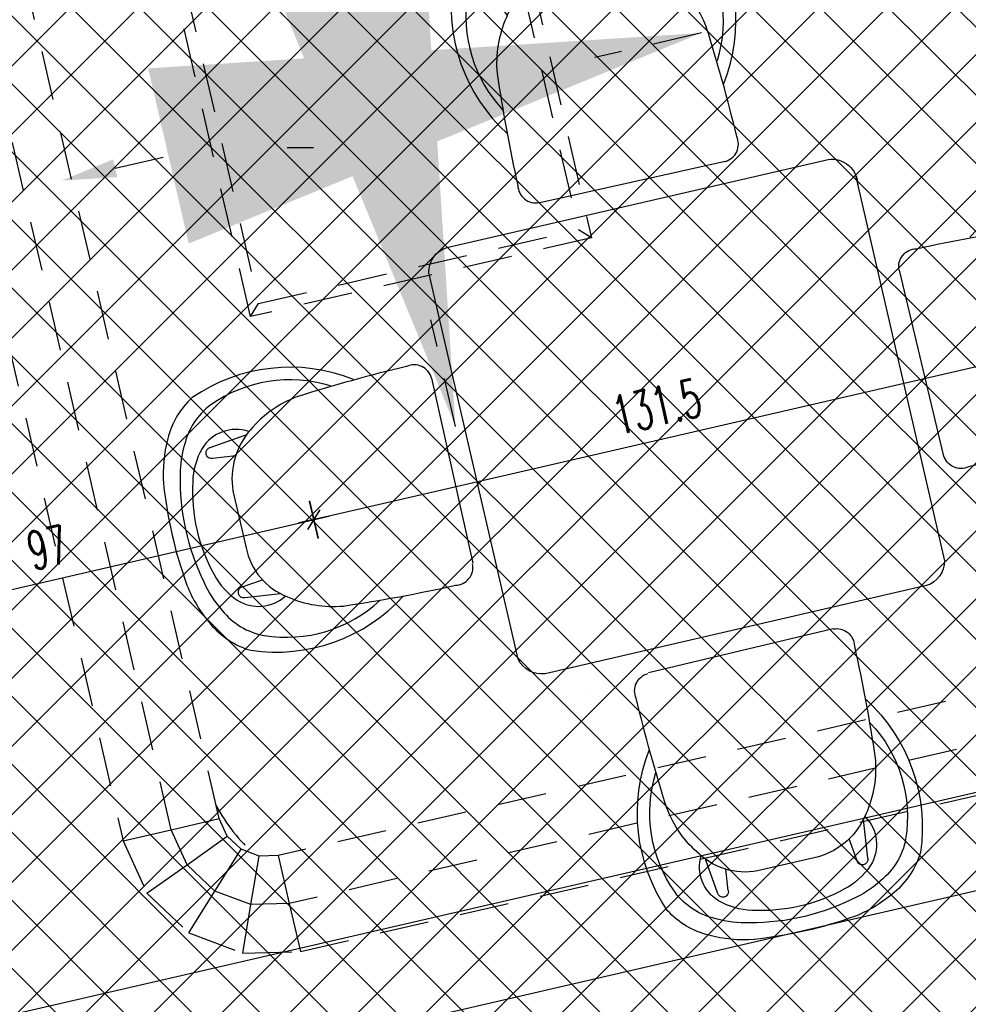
# Model space of a CAD drawing. Header units: centimetres. Extents: x -15121 to 17422, y -60492 to 0.
# Tile 141 of 256: x 2128 to 2301, y -30491 to -30311. Entities that reach past the tile are written whole.
import ezdxf

# ---------------------------------------------------------------- set-up
doc = ezdxf.new("R2010")
doc.units = ezdxf.units.CM
doc.header["$LTSCALE"] = 60
doc.linetypes.add('MP', pattern=[0.25, 0.15, -0.1])
for name, color, linetype in [('A-MEB', 8, 'Continuous'), ('AIKA KLIMATYZACJA2', 5, 'Continuous'), ('AIKA lampy restauracja wymiarowanie', 7, 'Continuous'), ('AIKA meble2', 8, 'Continuous'), ('AIKA oprawy', 2, 'Continuous'), ('AIKA sufity podwieszane', 8, 'Continuous'), ('AIKA sufity wymiarowanie', 7, 'Continuous'), ('AIKA wymiarowanie ogólne rzut2', 7, 'Continuous')]:
    doc.layers.add(name, color=color, linetype=linetype)
doc.styles.add('FDBES', font='simplex.shx')
doc.styles.add('wymiar', font='txt.shx', dxfattribs={"width": 0.6})
doc.dimstyles.new('Dwudziestka', dxfattribs={"dimtxt": 7, "dimasz": 0.7, "dimexe": 5, "dimexo": 0, "dimgap": 2.5, "dimtad": 1, "dimtoh": 1, "dimdec": 3, "dimrnd": 0.5, "dimdsep": 46, "dimtxsty": 'wymiar', "dimblk": 'znacznik', "dimcen": 0, "dimdle": 5, "dimse1": 1, "dimse2": 1, "dimclrd": 256, "dimclre": 256, "dimclrt": 256, "dimadec": 0, "dimazin": 0, "dimtfac": 0.4, "dimtdec": 3, "dimtix": 1, "dimtofl": 0, "dimtmove": 2, "dimatfit": 3, "dimldrblk": 'znacznik', "dimfxl": 1, "dimtolj": 1, "dimarcsym": 0})
doc.dimstyles.new('FDBES', dxfattribs={"dimscale": 50, "dimtxt": 4, "dimasz": 2.5, "dimexe": 0.8, "dimexo": 2, "dimgap": 1, "dimtad": 1, "dimdsep": 46, "dimtxsty": 'FDBES', "dimcen": 2.5, "dimclrd": 4, "dimclre": 5, "dimadec": 0, "dimazin": 0, "dimtfac": 1, "dimtmove": 0, "dimatfit": 3, "dimfxl": 1, "dimarcsym": 0})

# ---------------------------------------------------------------- blocks, each defined once
blk = doc.blocks.new('SL krzesło')
at = {"layer": 'AIKA meble2'}
for p, q in [((-14.07576846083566, 42.17315585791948), (-14.84525724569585, 35.65791394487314)), ((-12.07576846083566, 42.17315585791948), (-11.62774997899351, 38.30229145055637)), ((12.07576846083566, 42.17315585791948), (11.58552745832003, 37.93749031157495)), ((14.07576846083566, 42.17315585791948), (14.90549564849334, 35.1023206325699))]:
    blk.add_line(p, q, dxfattribs=at)
at = {"layer": 'AIKA meble2', "transparency": 33554610}
for p, q in [((5.39664434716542, 39.88778340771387), (-5.272035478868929, 39.88778340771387)), ((17.35521879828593, -0.1122165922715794), (-17.35521879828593, 0.1122165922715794))]:
    blk.add_line(p, q, dxfattribs=at)
at = {"layer": 'AIKA meble2'}
for centre, radius, start, end in [((0, -26.20553917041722), 78.74655790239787, 83.06074582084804, 96.93925417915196), ((0.07377677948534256, 7.504752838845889), 42.43136902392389, 75.60192671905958, 103.198038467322), ((9.094947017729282e-13, 16.38623245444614), 31.51720074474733, 73.9746890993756, 106.0253109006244), ((-9.162035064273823, 38.44204025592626), 7.247956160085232, 134.4209098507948, 209.5206684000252), ((9.162035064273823, 38.44204025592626), 7.247956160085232, 328.0103906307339, 45.57909014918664), ((-13.07576846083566, 42.17315585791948), 1, 0, 180), ((13.07576846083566, 42.17315585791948), 1, 0, 180)]:
    blk.add_arc(centre, radius, start, end, dxfattribs=at)
at = {"layer": 'AIKA meble2', "transparency": 33554610}
for centre, radius, start, end in [((-5.719972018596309, 27.4147024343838), 24.84091612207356, 98.78515533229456, 118.0350329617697), ((-5.719972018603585, 27.41470243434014), 24.84091612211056, 98.78515533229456, 118.0350329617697), ((5.719972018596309, 27.4147024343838), 24.84091612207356, 61.96496703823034, 81.21484466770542), ((5.719972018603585, 27.41470243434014), 24.84091612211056, 61.96496703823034, 81.21484466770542), ((-10.66716508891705, 35.99391600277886), 14.94688774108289, 116.7532129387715, 150.8290508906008), ((-6.346700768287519, 30.72130301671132), 18.38670260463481, 100.2359185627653, 119.6736846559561), ((10.66716508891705, 35.99391600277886), 14.94688774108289, 29.17094910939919, 63.24678706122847), ((6.346700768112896, 30.72130301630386), 18.38670260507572, 60.32631534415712, 76.54596422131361), ((-10.08800589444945, 35.32982219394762), 12.56780506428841, 115.2508916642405, 156.7144910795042), ((10.08800589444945, 35.32982219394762), 12.56780506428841, 23.28550892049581, 64.74910833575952), ((5.687205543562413, 31.73597775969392), 31.59008324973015, 158.5672355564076, 214.5653561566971), ((-5.687205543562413, 31.73597775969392), 31.59008324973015, 325.4346438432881, 21.43276444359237), ((1.557739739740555, 30.77434646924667), 25.06930917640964, 157.6728464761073, 210.1781562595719), ((-5.606354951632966, 27.69623202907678), 12.1961344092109, 88.4292158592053, 145.8425772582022), ((4.515618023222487, 26.29724788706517), 13.6190624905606, 35.66322619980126, 86.29090734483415), ((-1.557739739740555, 30.77434646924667), 25.06930917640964, 329.8218437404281, 22.32715352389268), ((0.9047610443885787, 22.09106480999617), 20.75446292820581, 143.1292877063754, 172.119344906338), ((-1.034939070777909, 21.77767386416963), 20.7682324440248, 7.554673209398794, 36.86582397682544), ((270.2989442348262, 1.813138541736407), 290.8731764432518, 175.4374250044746, 179.5418117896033), ((-262.6227904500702, 1.988310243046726), 283.0653833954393, 0.37332877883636, 4.590876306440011), ((-17.33356486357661, 3.487967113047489), 3.296335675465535, 168.6056150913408, 267.6814308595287), ((17.25459028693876, 3.142265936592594), 3.256037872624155, 271.7710196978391, 12.24234330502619)]:
    blk.add_arc(centre, radius, start, end, dxfattribs=at)
at = {"layer": 'AIKA meble2', "ltscale": 0.2, "transparency": 33554610}
for centre, start, end in [((-5.412258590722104, 34.19644662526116), 104.7592159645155, 133.11830430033), ((5.412258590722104, 34.19644662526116), 46.88169569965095, 75.24078403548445)]:
    blk.add_arc(centre, 12.90812700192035, start, end, dxfattribs=at)
blk = doc.blocks.new('SL stolik i krzesła')
at = {"layer": 'A-MEB'}
blk.add_line((5261.063000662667, -44124.92171786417), (5261.063000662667, -44124.93972081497), dxfattribs=at)
at = {"layer": 'AIKA meble2'}
blk.add_lwpolyline([(5330.322501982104, -44042.95793932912), (5330.322501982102, -44115.5375471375, -0.3260925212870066), (5326.103063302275, -44119.24774323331), (5254.541940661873, -44119.2477432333, -0.3260925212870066), (5250.322501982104, -44115.5375471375), (5250.322501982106, -44042.95793932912, -0.3260925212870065), (5254.541940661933, -44039.24774323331), (5326.103063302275, -44039.24774323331, -0.452300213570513), (5330.322501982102, -44045.02947510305)], format="xyb", dxfattribs=at)
blk.add_blockref('SL krzesło', (5290.322501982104, -44035.2549207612), dxfattribs=at)
at = {"layer": 'AIKA meble2', "rotation": 90}
blk.add_blockref('SL krzesło', (5246.329679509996, -44079.24774323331), dxfattribs=at)
at = {"layer": 'AIKA meble2', "xscale": -1}
for p, rotation in [((5334.315324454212, -44079.24774323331), 270), ((5290.322501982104, -44123.24056570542), 180)]:
    blk.add_blockref('SL krzesło', p, dxfattribs=dict(at, rotation=rotation))
blk = doc.blocks.new('znacznik')
at = {"color": 0}
for points in [[(0, -5), (0, 5)], [(-4, 0), (4, 0)]]:
    blk.add_lwpolyline(points, dxfattribs=at)
at = {"color": 1}
blk.add_lwpolyline([(-2.121320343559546, -2.121320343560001), (2.121320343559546, 2.121320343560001)], dxfattribs=at)
blk = doc.blocks.new('*D5396')
at = {"layer": 'AIKA wymiarowanie ogólne rzut2', "lineweight": -2, "transparency": 16777216}
blk.add_line((2672.250983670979, -30385.06921107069), (2108.524841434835, -30515.21564581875), dxfattribs=at)
at = {"layer": 'Defpoints', "color": 0, "transparency": 16777216}
for p in [(2673.806593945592, -30388.69551140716), (2107.842782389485, -30515.37311155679), (2115.409137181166, -30548.14659479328)]:
    blk.add_point(p, dxfattribs=at)
at = {"layer": 'AIKA wymiarowanie ogólne rzut2', "linetype": 'ByBlock', "lineweight": -2, "transparency": 16777216, "xscale": 0.7, "yscale": 0.7, "zscale": 0.7}
for p, rotation in [((2672.933042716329, -30384.91174533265), 12.99999999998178), ((2107.842782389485, -30515.37311155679), 192.9999999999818)]:
    blk.add_blockref('znacznik', p, dxfattribs=dict(at, rotation=rotation))
at = {"layer": 'AIKA wymiarowanie ogólne rzut2', "transparency": 16777216, "insert": (2389.038206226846, -30444.29620805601), "char_height": 7, "attachment_point": 5, "rotation": 12.999999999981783, "style": 'wymiar'}
blk.add_mtext('\\A1;580', dxfattribs=at)
blk = doc.blocks.new('SL lampa rzut')
at = {"color": 2}
blk.add_line((-2.764064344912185, 69.87162069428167), (3.235935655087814, 69.87162069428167), dxfattribs=at)
blk = doc.blocks.new('*D7175')
at = {"layer": 'AIKA lampy restauracja wymiarowanie', "lineweight": -2, "transparency": 16777216}
blk.add_line((2087.51851174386, -30424.22723555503), (2180.799265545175, -30402.6916766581), dxfattribs=at)
at = {"layer": 'Defpoints', "color": 0, "transparency": 16777216}
for p in [(2178.172942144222, -30388.20403217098), (2181.481324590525, -30402.53421092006), (2083.745612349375, -30410.99680088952)]:
    blk.add_point(p, dxfattribs=at)
at = {"layer": 'AIKA lampy restauracja wymiarowanie', "lineweight": -2, "transparency": 16777216, "xscale": 0.7, "yscale": 0.7, "zscale": 0.7}
for p, rotation in [((2181.481324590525, -30402.53421092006), 12.9999999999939), ((2086.836452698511, -30424.38470129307), 192.9999999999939)]:
    blk.add_blockref('znacznik', p, dxfattribs=dict(at, rotation=rotation))
at = {"layer": 'AIKA lampy restauracja wymiarowanie', "transparency": 16777216, "insert": (2132.809182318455, -30407.61323571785), "char_height": 7, "attachment_point": 5, "rotation": 12.999999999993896, "style": 'wymiar'}
blk.add_mtext('\\A1;97', dxfattribs=at)
blk = doc.blocks.new('*D7176')
at = {"layer": 'AIKA lampy restauracja wymiarowanie', "lineweight": -2, "transparency": 16777216}
blk.add_line((2182.151569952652, -30402.32557449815), (2308.956583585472, -30373.0503303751), dxfattribs=at)
at = {"layer": 'Defpoints', "color": 0, "transparency": 16777216}
for p in [(2306.086987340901, -30357.50895543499), (2309.638642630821, -30372.89286463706), (2178.172942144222, -30388.20403217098)]:
    blk.add_point(p, dxfattribs=at)
at = {"layer": 'AIKA lampy restauracja wymiarowanie', "lineweight": -2, "transparency": 16777216, "xscale": 0.7, "yscale": 0.7, "zscale": 0.7}
for p, rotation in [((2309.638642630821, -30372.89286463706), 12.9999999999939), ((2181.469510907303, -30402.48304023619), 192.9999999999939)]:
    blk.add_blockref('znacznik', p, dxfattribs=dict(at, rotation=rotation))
at = {"layer": 'AIKA lampy restauracja wymiarowanie', "transparency": 16777216, "insert": (2244.204370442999, -30381.84173204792), "char_height": 7, "attachment_point": 5, "rotation": 12.999999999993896, "style": 'wymiar'}
blk.add_mtext('\\A1;131.5', dxfattribs=at)
blk = doc.blocks.new('*D7271')
at = {"layer": 'AIKA sufity wymiarowanie', "lineweight": -2, "transparency": 16777216}
blk.add_line((2104.55934586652, -30498.03919743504), (2668.285488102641, -30367.89276268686), dxfattribs=at)
at = {"layer": 'Defpoints', "color": 0, "transparency": 16777216}
for p in [(2668.96754714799, -30367.73529694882), (2668.96754714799, -30367.73529694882), (2103.877286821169, -30498.19666317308)]:
    blk.add_point(p, dxfattribs=at)
at = {"layer": 'AIKA sufity wymiarowanie', "lineweight": -2, "transparency": 16777216, "xscale": 0.7, "yscale": 0.7, "zscale": 0.7}
for p, rotation in [((2668.96754714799, -30367.73529694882), 12.9999999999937), ((2103.87728682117, -30498.19666317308), 192.9999999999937)]:
    blk.add_blockref('znacznik', p, dxfattribs=dict(at, rotation=rotation))
at = {"layer": 'AIKA sufity wymiarowanie', "transparency": 16777216, "insert": (2385.072710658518, -30427.11975967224), "char_height": 7, "attachment_point": 5, "rotation": 12.999999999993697, "style": 'wymiar'}
blk.add_mtext('\\A1;580', dxfattribs=at)
blk = doc.blocks.new('SL klima')
at = {"layer": 'AIKA KLIMATYZACJA2', "color": 140, "linetype": 'MP', "lineweight": -2}
for p, q in [((6350.205690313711, -26589.23775465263, 366.0518656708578), (6221.016299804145, -26029.65702644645, 366.0518656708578)), ((6341.436360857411, -26591.26231902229, 366.0518656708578), (6212.246970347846, -26031.68159081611, 366.0518656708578)), ((6203.477638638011, -26033.70614542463, 366.0518656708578), (6332.667029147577, -26593.28687363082, 366.0518656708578)), ((6804.532885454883, -26493.58480254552, 366.0518656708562), (6360.999631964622, -26595.98252248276, 366.0518656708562)), ((6806.557449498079, -26502.35413207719, 366.0518656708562), (6363.024196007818, -26604.75185201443, 366.0518656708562)), ((6365.048750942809, -26613.52118364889, 366.0518656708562), (6808.582004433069, -26511.12346371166, 366.0518656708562)), ((6341.436360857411, -26591.26231902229, 366.0518656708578), (6350.205691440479, -26589.2377595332, 366.0518656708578)), ((6341.436361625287, -26591.26232234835, 366.0518656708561), (6350.205692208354, -26589.23776285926, 366.0518656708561)), ((6351.64798301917, -26592.43952973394, 366.0518656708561), (6350.205696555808, -26589.23777251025, 366.0518656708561)), ((6332.667030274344, -26593.28687851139, 366.0518656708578), (6341.436360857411, -26591.26231902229, 366.0518656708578)), ((6332.667031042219, -26593.28688183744, 366.0518656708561), (6341.436361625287, -26591.26232234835, 366.0518656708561)), ((6344.320943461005, -26597.66585657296, 366.0518656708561), (6341.436361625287, -26591.26232234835, 366.0518656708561)), ((6332.66703643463, -26593.28689380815, 366.0518656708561), (6336.993907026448, -26602.89219034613, 366.0518656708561)), ((6344.320943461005, -26597.66585657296, 366.0518656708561), (6351.647983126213, -26592.43952997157, 366.0518656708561)), ((6354.205745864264, -26594.84563289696, 366.0518656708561), (6351.64798233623, -26592.43952922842, 366.0518656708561)), ((6349.436476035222, -26602.47806910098, 366.0518656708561), (6354.205749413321, -26594.84563623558, 366.0518656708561)), ((6357.48959505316, -26596.0897740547, 366.0518656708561), (6354.205744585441, -26594.84563440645, 366.0518656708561)), ((6356.004165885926, -26604.96634419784, 366.0518656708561), (6357.489594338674, -26596.08977378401, 366.0518656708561)), ((6360.999580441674, -26595.98253400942, 366.0518656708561), (6357.489594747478, -26596.08977377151, 366.0518656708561)), ((6360.999582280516, -26595.98253395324, 366.0518656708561), (6363.024141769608, -26604.75186453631, 366.0518656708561)), ((6360.999636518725, -26595.98252143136, 366.0518656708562), (6363.024196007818, -26604.75185201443, 366.0518656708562)), ((6336.993903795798, -26602.89218317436, 366.0518656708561), (6344.320943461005, -26597.66585657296, 366.0518656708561)), ((6349.436476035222, -26602.47806910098, 366.0518656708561), (6344.320943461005, -26597.66585657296, 366.0518656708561)), ((6344.66720265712, -26610.11050196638, 366.0518656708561), (6349.436476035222, -26602.47806910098, 366.0518656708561)), ((6356.004165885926, -26604.96634419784, 366.0518656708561), (6349.436476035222, -26602.47806910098, 366.0518656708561)), ((6336.993908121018, -26602.89218724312, 366.0518656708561), (6344.667205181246, -26610.11050434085, 366.0518656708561)), ((6354.518737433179, -26613.84291461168, 366.0518656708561), (6356.004165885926, -26604.96634419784, 366.0518656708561)), ((6363.024141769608, -26604.75186453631, 366.0518656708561), (6356.004165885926, -26604.96634419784, 366.0518656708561)), ((6363.024141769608, -26604.75186453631, 366.0518656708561), (6365.0487012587, -26613.52119511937, 366.0518656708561)), ((6363.024196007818, -26604.75185201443, 366.0518656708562), (6365.048755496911, -26613.52118259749, 366.0518656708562)), ((6344.667206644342, -26610.11050347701, 366.0518656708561), (6354.518736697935, -26613.84291433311, 366.0518656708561)), ((6354.518732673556, -26613.84291475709, 366.0518656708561), (6365.048701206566, -26613.52119512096, 366.0518656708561))]:
    blk.add_line(p, q, dxfattribs=at)
at = {"layer": 'AIKA KLIMATYZACJA2', "color": 140, "linetype": 'MP', "lineweight": -2, "extrusion": (-1.418831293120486e-17, 1.422364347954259e-18, -1)}
for p, q in [((6403.884131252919, -26420.67027171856, 299.4018618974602), (6418.280998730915, -26483.02995586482, 299.4018618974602)), ((6402.385293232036, -26423.06891395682, 299.4018618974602), (6415.882356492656, -26481.53111784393, 299.4018618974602)), ((6355.921314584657, -26497.42682334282, 299.4018618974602), (6341.524447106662, -26435.06713919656, 299.4018618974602)), ((6343.923089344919, -26436.56597721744, 299.4018618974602), (6357.420152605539, -26495.02818110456, 299.4018618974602)), ((6357.420152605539, -26495.02818110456, 299.4018618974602), (6415.882356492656, -26481.53111784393, 299.4018618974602)), ((6418.280998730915, -26483.02995586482, 299.4018618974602), (6415.882356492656, -26481.53111784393, 299.4018618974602)), ((6418.280998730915, -26483.02995586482, 299.4018618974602), (6355.921314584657, -26497.42682334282, 299.4018618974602)), ((6355.921314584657, -26497.42682334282, 299.4018618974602), (6357.420152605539, -26495.02818110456, 299.4018618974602))]:
    blk.add_line(p, q, dxfattribs=at)
at = {"layer": 'AIKA KLIMATYZACJA2', "color": 140, "linetype": 'MP', "lineweight": -2, "elevation": 296.9018618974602}
blk.add_lwpolyline([(6331.184219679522, -26470.29610024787), (6340.927920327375, -26468.04658970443)], dxfattribs=at)
at = {"layer": 'AIKA KLIMATYZACJA2', "color": 140, "linetype": 'MP', "lineweight": -2}
blk.add_circle((6321.994111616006, -26471.61784544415, 327.4018618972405), 0.005000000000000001, dxfattribs=at)
blk.add_ellipse((6377.533242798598, -26572.15410087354, 327.401861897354), major_axis=(-27.8920692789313, -14.63839032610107), ratio=1, start_param=0, end_param=0.3656573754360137, dxfattribs=at)
blk.add_solid([(6331.559138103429, -26471.92005035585, 296.9018618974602), (6321.44051903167, -26472.54561079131, 296.9018618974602), (6330.809301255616, -26468.67215013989, 296.9018618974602)], dxfattribs=at)
for points in [[(6438.364926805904, -26445.55148427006, 296.9018618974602), (6418.877525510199, -26450.05050535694, 296.9018618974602)], [(6393.399786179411, -26517.5107514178, 296.9018618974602), (6388.900765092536, -26498.0233501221, 296.9018618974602)]]:
    blk.add_leader(points, dimstyle='FDBES', override={"dimscale": 40, "dimclrd": 256}, dxfattribs=at)

msp = doc.modelspace()

# ---------------------------------------------------------------- hatches: boundary and pattern name
at = {"layer": 'AIKA sufity podwieszane', "transparency": 33554610}
h = msp.add_hatch(dxfattribs=at)
h.set_pattern_fill('ANSI37', color=256, scale=2.771036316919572)
h.set_pattern_definition([(45, (5073.432176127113, 672.6018686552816), (-6.221153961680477, 6.221153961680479), []), (135, (5073.432176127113, 672.6018686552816), (-6.221153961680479, -6.221153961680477), [])])
h.paths.add_polyline_path([(3263.051098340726, -29233.60166002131), (3143.05109834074, -29233.60166002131), (3143.05109834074, -29195.60166002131), (3027.05109834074, -29195.60166002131), (3027.05109834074, -29233.60166002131), (2963.051098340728, -29233.60166002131), (2963.051098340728, -29193.9884818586), (2797.051098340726, -29193.9884818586), (2797.051098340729, -29233.60166002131), (2733.051098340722, -29233.60166002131), (2733.051098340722, -29195.60166002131), (2617.051098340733, -29195.60166002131), (2617.051098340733, -29233.60166002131), (2497.051098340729, -29233.60166002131), (2497.051098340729, -29254.20708814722), (2449.717232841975, -29253.57762261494), (2492.724791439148, -29439.86382495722), (2512.21219273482, -29435.36480387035), (2522.11003912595, -29478.2370867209), (1907.574226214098, -29619.90859784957), (2121.097766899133, -30544.78066292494), (2160.710251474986, -30535.63540026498), (2167.008880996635, -30562.91776207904), (2328.754311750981, -30525.57588705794), (2322.455682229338, -30498.29352524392), (2692.716306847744, -30412.81212459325), (2689.11708997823, -30397.22220355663), (2731.989372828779, -30387.32435716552), (2736.209020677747, -30405.60166002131), (3029.05109834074, -30405.60166002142), (3029.051098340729, -30433.60166002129), (3195.051098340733, -30433.60166002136), (3195.051098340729, -30405.60166002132), (3255.051098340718, -30405.60166002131), (3255.051098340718, -30389.60166002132), (3263.051098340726, -30389.60166002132)])

# ---------------------------------------------------------------- block references
at = {"layer": 'AIKA KLIMATYZACJA2'}
msp.add_blockref('SL klima', (-4186.027024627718, -3867.958534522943), dxfattribs=at)
at = {"layer": 'AIKA meble2', "rotation": 12.99999999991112}
msp.add_blockref('SL stolik i krzesła', (-12820.7679014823, 11375.77782538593), dxfattribs=at)
at = {"layer": 'AIKA oprawy', "xscale": 0.8, "yscale": 0.8, "zscale": 0.8}
msp.add_blockref('SL lampa rzut', (2178.840106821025, -30390.34170619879), dxfattribs=at)

# ---------------------------------------------------------------- dimensions: what is measured, and where the dimension line sits
at = {"layer": 'AIKA lampy restauracja wymiarowanie', "color": 2}
for base, p1, p2, picture, middle in [((2309.638642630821, -30372.89286463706), (2178.172942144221, -30388.20403217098), (2306.086987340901, -30357.50895543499), '*D7176', (2244.204370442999, -30381.84173204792)), ((2181.481324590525, -30402.53421092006), (2083.745612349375, -30410.99680088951), (2178.172942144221, -30388.20403217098), '*D7175', (2132.809182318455, -30407.61323571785))]:
    dim = msp.add_linear_dim(base=base, p1=p1, p2=p2, angle=192.9999999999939, dimstyle='Dwudziestka', dxfattribs=at)
    dim.commit()
    dim.dimension.update_dxf_attribs({"geometry": picture, "text_midpoint": middle})
at = {"layer": 'AIKA sufity wymiarowanie', "color": 6}
dim = msp.add_linear_dim(base=(2668.96754714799, -30367.73529694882), p1=(2103.877286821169, -30498.19666317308), p2=(2668.967547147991, -30367.73529694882), angle=192.9999999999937, dimstyle='Dwudziestka', dxfattribs=at)
dim.commit()
dim.dimension.update_dxf_attribs({"geometry": '*D7271', "text_midpoint": (2385.072710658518, -30427.11975967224)})
at = {"layer": 'AIKA wymiarowanie ogólne rzut2'}
dim = msp.add_linear_dim(base=(2107.842782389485, -30515.37311155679), p1=(2673.806593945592, -30388.69551140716), p2=(2115.409137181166, -30548.14659479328), angle=12.99999999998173, dimstyle='Dwudziestka', dxfattribs=at)
dim.commit()
dim.dimension.update_dxf_attribs({"geometry": '*D5396', "text_midpoint": (2389.038206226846, -30444.29620805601)})

doc.saveas('drawing.dxf')
